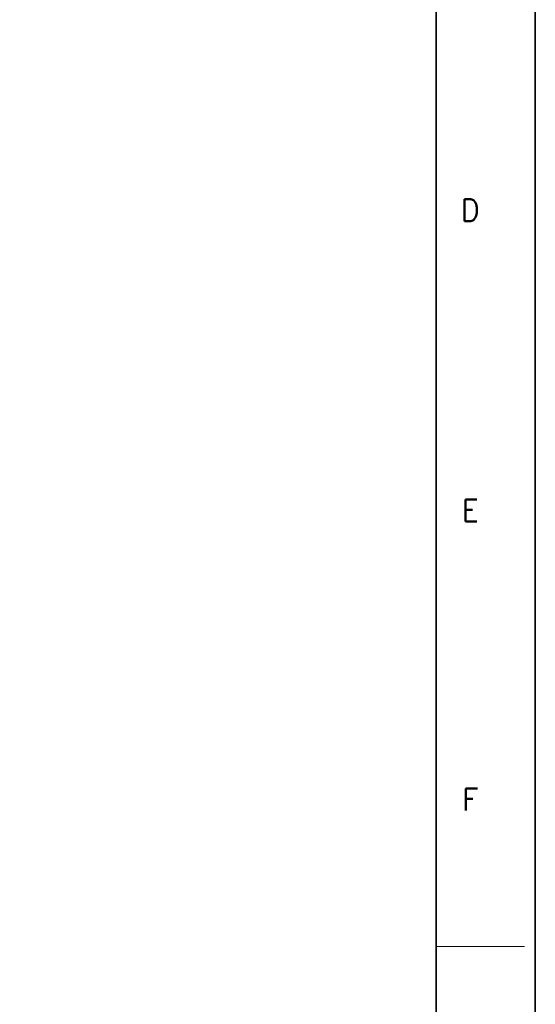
# Model space of a CAD drawing. Header units: millimetres. Extents: x 4065 to 8083, y -652 to 5416.
# Tile 225 of 256: x 5552 to 5593, y 4246 to 4325. Entities that reach past the tile are written whole.
import ezdxf
from ezdxf.enums import TextEntityAlignment as Align

# ---------------------------------------------------------------- set-up
doc = ezdxf.new("R2010")
doc.units = ezdxf.units.MM
doc.header["$LTSCALE"] = 0.8
doc.layers.get('0').update_dxf_attribs({"linetype": 'CONTINUOUS', "lineweight": 0})
doc.styles.get("Standard").update_dxf_attribs({"font": 'romans.shx', "width": 0.8, "oblique": 5, "bigfont": 'whgtxt.shx'})

msp = doc.modelspace()

# ---------------------------------------------------------------- linework, layer by layer
at = {"color": 7, "linetype": 'Continuous', "lineweight": 35}
msp.add_line((5585.021, 4110.143), (5585.021, 4391.928), dxfattribs=at)
at = {"color": 7, "linetype": 'Continuous'}
msp.add_line((5585.021, 4251.036), (5592.057, 4251.036), dxfattribs=at)
at = {"color": 7, "linetype": 'Continuous', "lineweight": 35}
msp.add_lwpolyline([(5172.917, 4399.536), (5172.917, 4102.536), (5592.917, 4102.536), (5592.917, 4399.536)], close=True, dxfattribs=at)

# ---------------------------------------------------------------- texts
at = {"color": 7, "linetype": 'Continuous', "width": 0.933333}
for s, p in [('D', (5587.75, 4309.644)), ('E', (5587.75, 4285.738)), ('F', (5587.75, 4262.732))]:
    msp.add_text(s, height=1.759, dxfattribs=at).set_placement(p, align=Align.MIDDLE_CENTER)

doc.saveas('drawing.dxf')
